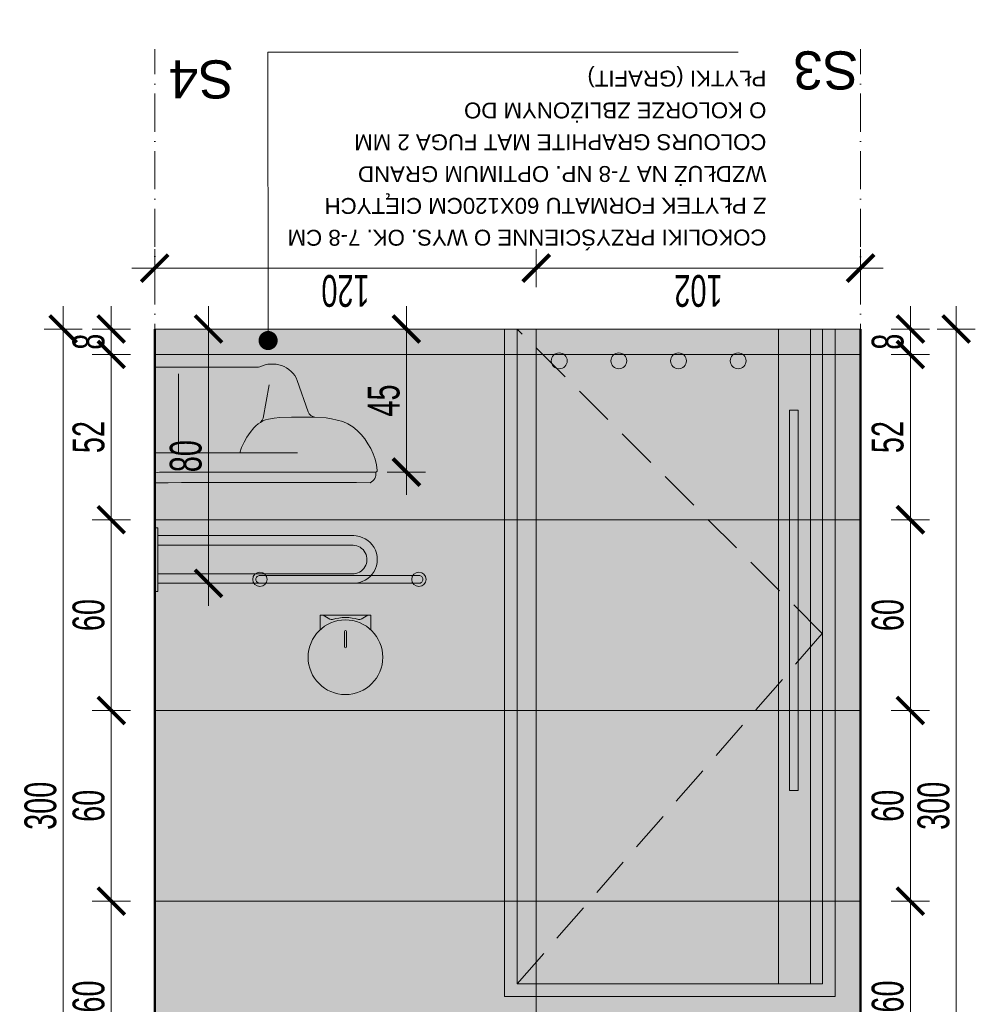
# Model space of a CAD drawing. Header units: millimetres. Extents: x -6792 to 22441, y -13430 to 4653.
# Tile 8 of 256: x -5816 to -5515, y -8624 to -8314. Entities that reach past the tile are written whole.
import ezdxf
from ezdxf import colors
from ezdxf.entities.mleader import LeaderData, LeaderLine
from ezdxf.math import Vec2, Vec3

# ---------------------------------------------------------------- set-up
doc = ezdxf.new("R2010")
doc.units = ezdxf.units.MM
for name, pattern in [('ACAD_ISO02W100', [15, 12, -3]), ('ACAD_ISO10W100', [18, 12, -3, 0, -3]), ('DASHED', [19.05, 12.7, -6.35])]:
    doc.linetypes.add(name, pattern=pattern)
for name, color, linetype, lineweight in [('_A_KOLORYSTYKA ŚCIAN', 40, 'Continuous', 5), ('_A_OPIS', 253, 'Continuous', 9), ('_A_ROZWINIĘCIA_RYSUNEK ŚCIAN', 252, 'Continuous', 15), ('_A_ROZWINIĘCIA_WYMIARY', 252, 'Continuous', 15), ('_A_WIDOK', 163, 'Continuous', 13), ('_A_ŚCIANY PROJEKTOWANE', 150, 'Continuous', 50)]:
    doc.layers.add(name, color=color, linetype=linetype, lineweight=lineweight)
doc.styles.add('DIM', font='arial.ttf', dxfattribs={"width": 0.65})
doc.styles.get("Standard").update_dxf_attribs({"font": 'arial.ttf'})
doc.dimstyles.new('BP_EU_25-50', dxfattribs={"dimtxt": 10, "dimasz": 0.8, "dimexe": 0.75, "dimexo": 1, "dimgap": 2, "dimtad": 1, "dimdec": 0, "dimzin": 9, "dimdsep": 46, "dimtxsty": 'DIM', "dimblk": 'ARCH_1', "dimcen": 0, "dimdle": 50, "dimse1": 1, "dimse2": 1, "dimclrd": 256, "dimclre": 256, "dimclrt": 256, "dimadec": 0, "dimazin": 2, "dimtfac": 1, "dimtdec": 0, "dimtix": 1, "dimtmove": 2, "dimatfit": 0, "dimfxl": 0.75, "dimtolj": 1, "dimtzin": 0, "dimlwd": 15, "dimlwe": -1, "dimarcsym": 0})

# ---------------------------------------------------------------- blocks, each defined once
blk = doc.blocks.new('A$C37823AE3')
at = {"layer": '_A_KOLORYSTYKA ŚCIAN'}
h = blk.add_hatch(color=256, dxfattribs=at)
h.dxf.hatch_style = 1
h.set_gradient(color1=(101, 101, 97), color2=(181, 181, 181), rotation=180, centered=1, tint=1)
edge = h.paths.add_edge_path()
edge.add_arc((0, 0), 2.25, 90, 450, ccw=False)
h = blk.add_hatch(color=256, dxfattribs=at)
h.dxf.hatch_style = 1
h.set_gradient(color1=(101, 101, 97), color2=(181, 181, 181), rotation=180, centered=1, tint=1)
edge = h.paths.add_edge_path(flags=16)
edge.add_arc((0, -50), 1.25, -180, -90, ccw=False)
edge.add_line((-1.25, -50), (-1.25, 0))
edge.add_arc((0, 0), 1.25, 90, 180, ccw=False)
edge.add_arc((0, 0), 1.25, 0, 90, ccw=False)
edge.add_line((1.25, 0), (1.25, -50))
edge.add_arc((0, -50), 1.25, -90, 0, ccw=False)
edge = h.paths.add_edge_path()
edge.add_arc((0, -50), 2.25, 123.749, 416.251)
edge.add_arc((0, 0), 2.25, -56.251, 236.251)
h = blk.add_hatch(color=256, dxfattribs=at)
h.dxf.hatch_style = 1
h.set_gradient(color1=(101, 101, 97), color2=(181, 181, 181), rotation=180, centered=1, tint=1)
edge = h.paths.add_edge_path()
edge.add_arc((0, -50), 2.25, -90, 270)
at = {"layer": '_A_WIDOK'}
blk.add_lwpolyline([(0, -51.25), (0, -51.25, -0.414214), (-1.25, -50), (-1.25, 0, -0.414214), (0, 1.25), (0, 1.25, -0.414214), (1.25, 0), (1.25, -50, -0.414214)], format="xyb", close=True, dxfattribs=at)
for centre in [(0, 0), (0, -50)]:
    blk.add_circle(centre, 2.25, dxfattribs=at)
blk = doc.blocks.new('A$C2B9A5C69')
at = {"layer": '_A_KOLORYSTYKA ŚCIAN'}
h = blk.add_hatch(color=256, dxfattribs=at)
h.dxf.hatch_style = 1
h.set_gradient(color1=(101, 101, 97), rotation=180, centered=1, tint=1)
edge = h.paths.add_edge_path()
edge.add_line((8, 0), (8, 4.64))
edge.add_arc((0, 13.25), 11.75, 312.9102, 587.0898)
edge.add_line((-8, 4.64), (-8, 0))
edge.add_line((-8, 0), (8, 0))
at = {"color": 0, "linetype": 'Continuous', "lineweight": 0, "extrusion": (0, 1, 0)}
for p, q in [((0.75, 25), (-0.75, 25)), ((-0.75, 25), (-0.75, 24.98)), ((0.75, 25), (0.75, 24.98)), ((-0.35, 5.15), (-0.35, 9.95)), ((0.35, 9.95), (0.35, 5.15)), ((-8, 4.64), (-8, 0)), ((8, 0), (8, 4.64)), ((-8, 0), (-7, 0)), ((-7, 0), (-4.89, 1.27)), ((7, 0), (-7, 0)), ((4.89, 1.27), (7, 0)), ((7, 0), (8, 0))]:
    blk.add_line(p, q, dxfattribs=at)
at = {"color": 0, "linetype": 'Continuous', "lineweight": 0}
blk.add_circle((0, 13.25), 11.75, dxfattribs=at)
at = {"color": 0, "linetype": 'Continuous', "lineweight": 0, "extrusion": (0, 0, -1)}
for centre, radius, start, end in [((0, 9.95), 0.35, 0, 180), ((0, 5.15), 0.35, 180, 0), ((4.37, 0.41), 1, 59.0362, 106.991), ((-4.37, 0.41), 1, 73.009, 120.9638)]:
    blk.add_arc(centre, radius, start, end, dxfattribs=at)
at = {"color": 0, "linetype": 'Continuous', "lineweight": 0}
blk.add_arc((0, 14.73), 13.97, 253.009, 286.991, dxfattribs=at)
blk = doc.blocks.new('wc bok')
at = {"true_color": 0xffffff}
h = blk.add_hatch(color=7, dxfattribs=at)
h.dxf.hatch_style = 1
h.paths.add_polyline_path([(0, 36.36), (0, 33.22), (1.47, 33.04), (2.97, 33.01), (69.51, 33.01, 0.365345), (67.75, 36.35, -0.000898)])
h = blk.add_hatch(color=7, dxfattribs=at)
h.dxf.hatch_style = 1
h.paths.add_polyline_path([(69.93, 32.73), (69.75, 32.94), (69.51, 33.01), (2.97, 33.01), (1.47, 33.04), (0, 33.22), (0, 26.99), (26.75, 26.99), (27.34, 25.28), (28.11, 23.64), (28.99, 22.03), (30, 20.52), (31.15, 19.09), (31.78, 18.46), (32.52, 17.87), (33.25, 17.38), (34.06, 16.92), (34.89, 16.61), (35.77, 16.36), (37.59, 16.05), (39.41, 15.87), (43.04, 15.73), (50.31, 15.7), (53.88, 15.98), (55.66, 16.26), (57.41, 16.64), (59.13, 17.13), (60.77, 17.87), (62.31, 18.78), (63.67, 19.9), (64.89, 21.22), (66.05, 22.59), (67.06, 24.09), (67.97, 25.63), (68.74, 27.24), (69.34, 28.95), (69.75, 30.7), (70, 32.48)])
h.paths.add_polyline_path([(30, 20.52), (28.99, 22.03), (28.11, 23.64), (27.34, 25.28), (26.75, 26.99), (0, 26.99), (0, 0), (32.69, 0), (33.11, -0.11), (33.92, -0.45), (34.76, -0.73), (35.63, -0.91), (36.5, -0.98), (37.38, -0.98), (38.25, -0.91), (39.09, -0.73), (39.93, -0.49), (40.73, -0.17), (41.5, 0.25), (42.24, 0.73), (42.9, 1.33), (43.53, 1.96), (44.06, 2.66), (44.51, 3.39), (44.86, 4.2), (48.29, 14.09), (48.6, 14.69), (49.09, 15.18), (49.69, 15.52), (50.35, 15.7), (43.04, 15.73), (39.41, 15.87), (37.59, 16.05), (35.77, 16.36), (34.89, 16.61), (34.06, 16.92), (33.25, 17.38), (32.52, 17.87), (31.78, 18.46), (31.15, 19.09)])
blk.add_line((0, 33.22), (0, 36.36))
for points in [[(0, 0), (0, 33.22), (1.47, 33.04), (2.97, 33.01)], [(50.31, 15.7), (53.88, 15.98), (55.66, 16.26), (57.41, 16.64), (59.13, 17.13), (60.77, 17.87), (62.31, 18.78), (63.67, 19.9), (64.89, 21.22), (66.05, 22.59), (67.06, 24.09), (67.97, 25.63), (68.74, 27.24), (69.34, 28.95), (69.75, 30.7), (70, 32.48), (69.93, 32.73), (69.75, 32.94), (69.51, 33.01), (2.97, 33.01)], [(44.93, 26.99), (0, 26.99)], [(7.48, 26.99), (7.48, 2.1)], [(26.75, 26.99), (27.34, 25.28), (28.11, 23.64), (28.99, 22.03), (30, 20.52), (31.15, 19.09), (31.78, 18.46), (32.52, 17.87), (33.25, 17.38), (34.06, 16.92), (34.89, 16.61), (35.77, 16.36), (37.59, 16.05), (39.41, 15.87), (43.04, 15.73), (50.31, 15.7)], [(33.36, 17.17), (33.81, 16.68), (34.09, 16.08), (36.01, 5.52)], [(50.35, 15.7), (49.69, 15.52), (49.09, 15.18), (48.6, 14.69), (48.29, 14.09), (44.86, 4.2)], [(33.11, -0.1), (33.92, -0.45), (34.76, -0.73), (35.63, -0.91), (36.5, -0.98), (37.38, -0.98), (38.25, -0.91), (39.09, -0.73), (39.93, -0.49), (40.73, -0.17), (41.5, 0.25), (42.24, 0.73), (42.9, 1.33), (43.53, 1.96), (44.06, 2.66), (44.51, 3.39), (44.86, 4.2)], [(0, 0), (32.66, 0)], [(32.69, 0), (33.11, -0.11)]]:
    blk.add_lwpolyline(points)
for centre, radius, start, end in [((34.79, 18896.23), 18859.91, 269.894313, 270.100141), ((66.65, 33.64), 2.93, 347.5953, 67.8734)]:
    blk.add_arc(centre, radius, start, end)
blk = doc.blocks.new('uchwyt łazienka')
h = blk.add_hatch(color=256)
h.dxf.hatch_style = 1
h.set_gradient(color1=(101, 101, 97), color2=(181, 181, 181), rotation=180, centered=1, tint=1)
h.paths.add_polyline_path([(-739.92, -5009.49, 0.983025), (-739.92, -5024.49), (-678.28, -5024.49), (-678.28, -5021.49), (-739.66, -5021.49, -1.002034), (-739.41, -5012.49), (-678.28, -5012.49), (-678.28, -5009.49)])
h.paths.add_polyline_path([(-678.28, -5026.91), (-677.28, -5026.91), (-677.28, -5006.91), (-678.28, -5006.91)])
edge = h.paths.add_edge_path()
edge.add_line((-678.28, -5009.49), (-739.92, -5009.49))
blk.add_lwpolyline([(-677.28, -5006.91), (-678.28, -5006.91), (-678.28, -5026.91), (-677.28, -5026.91)], close=True)
for points in [[(-678.28, -5009.49), (-739.92, -5009.49)], [(-739.68, -5012.49), (-678.28, -5012.49)], [(-678.28, -5021.49), (-739.66, -5021.49)], [(-739.92, -5024.49), (-678.28, -5024.49)]]:
    blk.add_lwpolyline(points)
for centre, radius, start, end in [((-739.79, -5016.99), 7.5, 89.0191, 270.9809), ((-739.54, -5016.99), 4.5, 88.249, 268.4818)]:
    blk.add_arc(centre, radius, start, end)
blk = doc.blocks.new('ARCH_1')
for p, q in [((0, 7.5), (0, -7.5)), ((8.92, 0), (-8.92, 0))]:
    blk.add_line(p, q)
at = {"const_width": 1.5}
blk.add_lwpolyline([(5.3, 5.3), (-5.3, -5.3)], dxfattribs=at)
blk = doc.blocks.new('*D2128')
at = {"layer": '_A_ROZWINIĘCIA_WYMIARY', "lineweight": 15, "transparency": 16777216}
blk.add_line((-5756.39, -8412.08), (-5756.39, -8490.48), dxfattribs=at)
at = {"layer": 'Defpoints', "color": 0, "transparency": 16777216}
for p in [(-5721.57, -8411.28), (-5756.39, -8491.28), (-5710.94, -8491.28)]:
    blk.add_point(p, dxfattribs=at)
at = {"layer": '_A_ROZWINIĘCIA_WYMIARY', "lineweight": 15, "transparency": 16777216, "xscale": 0.8, "yscale": 0.8, "zscale": 0.8}
for p, rotation in [((-5756.39, -8411.28), 90), ((-5756.39, -8491.28), 270)]:
    blk.add_blockref('ARCH_1', p, dxfattribs=dict(at, rotation=rotation))
at = {"layer": '_A_ROZWINIĘCIA_WYMIARY', "transparency": 16777216, "insert": (-5763.5, -8451.28), "char_height": 10, "attachment_point": 5, "rotation": 90, "style": 'DIM'}
blk.add_mtext('\\A1;80', dxfattribs=at)
blk = doc.blocks.new('*D2129')
at = {"layer": '_A_ROZWINIĘCIA_WYMIARY', "lineweight": 15, "transparency": 16777216}
blk.add_line((-5786.97, -8472.08), (-5786.97, -8530.48), dxfattribs=at)
at = {"layer": 'Defpoints', "color": 0, "transparency": 16777216}
for p in [(-5773.32, -8471.28), (-5786.97, -8531.28), (-5773.32, -8531.28)]:
    blk.add_point(p, dxfattribs=at)
at = {"layer": '_A_ROZWINIĘCIA_WYMIARY', "lineweight": 15, "transparency": 16777216, "xscale": 0.8, "yscale": 0.8, "zscale": 0.8}
for p, rotation in [((-5786.97, -8471.28), 90), ((-5786.97, -8531.28), 270)]:
    blk.add_blockref('ARCH_1', p, dxfattribs=dict(at, rotation=rotation))
at = {"layer": '_A_ROZWINIĘCIA_WYMIARY', "transparency": 16777216, "insert": (-5794.07, -8501.28), "char_height": 10, "attachment_point": 5, "rotation": 90, "style": 'DIM'}
blk.add_mtext('\\A1;60', dxfattribs=at)
blk = doc.blocks.new('*D2120')
at = {"layer": '_A_ROZWINIĘCIA_WYMIARY', "lineweight": 15, "transparency": 16777216}
blk.add_line((-5694.17, -8412.08), (-5694.17, -8455.48), dxfattribs=at)
at = {"layer": 'Defpoints', "color": 0, "transparency": 16777216}
for p in [(-5721.57, -8411.28), (-5721.61, -8456.28), (-5694.17, -8456.28)]:
    blk.add_point(p, dxfattribs=at)
at = {"layer": '_A_ROZWINIĘCIA_WYMIARY', "lineweight": 15, "transparency": 16777216, "xscale": 0.8, "yscale": 0.8, "zscale": 0.8}
for p, rotation in [((-5694.17, -8411.28), 90), ((-5694.17, -8456.28), 270)]:
    blk.add_blockref('ARCH_1', p, dxfattribs=dict(at, rotation=rotation))
at = {"layer": '_A_ROZWINIĘCIA_WYMIARY', "transparency": 16777216, "insert": (-5701.25, -8433.78), "char_height": 10, "attachment_point": 5, "rotation": 90, "style": 'DIM'}
blk.add_mtext('\\A1;45', dxfattribs=at)
blk = doc.blocks.new('*D2130')
at = {"layer": '_A_ROZWINIĘCIA_WYMIARY', "lineweight": 15, "transparency": 16777216}
for p, q in [((-5786.97, -8410.48), (-5786.97, -8409.68)), ((-5786.97, -8411.28), (-5786.97, -8419.28)), ((-5786.97, -8420.08), (-5786.97, -8420.88))]:
    blk.add_line(p, q, dxfattribs=at)
at = {"layer": 'Defpoints', "color": 0, "transparency": 16777216}
for p in [(-5773.32, -8411.28), (-5786.97, -8419.28), (-5773.32, -8419.28)]:
    blk.add_point(p, dxfattribs=at)
at = {"layer": '_A_ROZWINIĘCIA_WYMIARY', "lineweight": 15, "transparency": 16777216, "xscale": 0.8, "yscale": 0.8, "zscale": 0.8}
for p, rotation in [((-5786.97, -8411.28), 270), ((-5786.97, -8419.28), 90)]:
    blk.add_blockref('ARCH_1', p, dxfattribs=dict(at, rotation=rotation))
at = {"layer": '_A_ROZWINIĘCIA_WYMIARY', "transparency": 16777216, "insert": (-5794.07, -8415.28), "char_height": 10, "attachment_point": 5, "rotation": 90, "style": 'DIM'}
blk.add_mtext('\\A1;8', dxfattribs=at)
blk = doc.blocks.new('*D2131')
at = {"layer": '_A_ROZWINIĘCIA_WYMIARY', "lineweight": 15, "transparency": 16777216}
blk.add_line((-5786.97, -8420.08), (-5786.97, -8470.48), dxfattribs=at)
at = {"layer": 'Defpoints', "color": 0, "transparency": 16777216}
for p in [(-5773.32, -8419.28), (-5786.97, -8471.28), (-5773.32, -8471.28)]:
    blk.add_point(p, dxfattribs=at)
at = {"layer": '_A_ROZWINIĘCIA_WYMIARY', "lineweight": 15, "transparency": 16777216, "xscale": 0.8, "yscale": 0.8, "zscale": 0.8}
for p, rotation in [((-5786.97, -8419.28), 90), ((-5786.97, -8471.28), 270)]:
    blk.add_blockref('ARCH_1', p, dxfattribs=dict(at, rotation=rotation))
at = {"layer": '_A_ROZWINIĘCIA_WYMIARY', "transparency": 16777216, "insert": (-5794.07, -8445.28), "char_height": 10, "attachment_point": 5, "rotation": 90, "style": 'DIM'}
blk.add_mtext('\\A1;52', dxfattribs=at)
blk = doc.blocks.new('*D2133')
at = {"layer": '_A_ROZWINIĘCIA_WYMIARY', "lineweight": 15, "transparency": 16777216}
blk.add_line((-5786.97, -8532.08), (-5786.97, -8590.48), dxfattribs=at)
at = {"layer": 'Defpoints', "color": 0, "transparency": 16777216}
for p in [(-5773.32, -8531.28), (-5786.97, -8591.28), (-5773.32, -8591.28)]:
    blk.add_point(p, dxfattribs=at)
at = {"layer": '_A_ROZWINIĘCIA_WYMIARY', "lineweight": 15, "transparency": 16777216, "xscale": 0.8, "yscale": 0.8, "zscale": 0.8}
for p, rotation in [((-5786.97, -8531.28), 90), ((-5786.97, -8591.28), 270)]:
    blk.add_blockref('ARCH_1', p, dxfattribs=dict(at, rotation=rotation))
at = {"layer": '_A_ROZWINIĘCIA_WYMIARY', "transparency": 16777216, "insert": (-5794.07, -8561.28), "char_height": 10, "attachment_point": 5, "rotation": 90, "style": 'DIM'}
blk.add_mtext('\\A1;60', dxfattribs=at)
blk = doc.blocks.new('*D2134')
at = {"layer": '_A_ROZWINIĘCIA_WYMIARY', "lineweight": 15, "transparency": 16777216}
blk.add_line((-5786.97, -8592.08), (-5786.97, -8650.48), dxfattribs=at)
at = {"layer": 'Defpoints', "color": 0, "transparency": 16777216}
for p in [(-5773.32, -8591.28), (-5786.97, -8651.28), (-5773.32, -8651.28)]:
    blk.add_point(p, dxfattribs=at)
at = {"layer": '_A_ROZWINIĘCIA_WYMIARY', "lineweight": 15, "transparency": 16777216, "xscale": 0.8, "yscale": 0.8, "zscale": 0.8}
for p, rotation in [((-5786.97, -8591.28), 90), ((-5786.97, -8651.28), 270)]:
    blk.add_blockref('ARCH_1', p, dxfattribs=dict(at, rotation=rotation))
at = {"layer": '_A_ROZWINIĘCIA_WYMIARY', "transparency": 16777216, "insert": (-5794.07, -8621.28), "char_height": 10, "attachment_point": 5, "rotation": 90, "style": 'DIM'}
blk.add_mtext('\\A1;60', dxfattribs=at)
blk = doc.blocks.new('*D2121')
at = {"layer": '_A_ROZWINIĘCIA_WYMIARY', "lineweight": 15, "transparency": 16777216}
blk.add_line((-5802.09, -8412.08), (-5802.09, -8710.48), dxfattribs=at)
at = {"layer": 'Defpoints', "color": 0, "transparency": 16777216}
for p in [(-5773.32, -8411.28), (-5802.09, -8711.28), (-5773.32, -8711.28)]:
    blk.add_point(p, dxfattribs=at)
at = {"layer": '_A_ROZWINIĘCIA_WYMIARY', "lineweight": 15, "transparency": 16777216, "xscale": 0.8, "yscale": 0.8, "zscale": 0.8}
for p, rotation in [((-5802.09, -8411.28), 90), ((-5802.09, -8711.28), 270)]:
    blk.add_blockref('ARCH_1', p, dxfattribs=dict(at, rotation=rotation))
at = {"layer": '_A_ROZWINIĘCIA_WYMIARY', "transparency": 16777216, "insert": (-5809.2, -8561.28), "char_height": 10, "attachment_point": 5, "rotation": 90, "style": 'DIM'}
blk.add_mtext('\\A1;300', dxfattribs=at)
blk = doc.blocks.new('*D2122')
at = {"layer": '_A_ROZWINIĘCIA_WYMIARY', "lineweight": 15, "transparency": 16777216}
blk.add_line((-5535.67, -8420.08), (-5535.67, -8470.48), dxfattribs=at)
at = {"layer": 'Defpoints', "color": 0, "transparency": 16777216}
for p in [(-5551.32, -8419.28), (-5551.32, -8471.28), (-5535.67, -8471.28)]:
    blk.add_point(p, dxfattribs=at)
at = {"layer": '_A_ROZWINIĘCIA_WYMIARY', "lineweight": 15, "transparency": 16777216, "xscale": 0.8, "yscale": 0.8, "zscale": 0.8}
for p, rotation in [((-5535.67, -8419.28), 90), ((-5535.67, -8471.28), 270)]:
    blk.add_blockref('ARCH_1', p, dxfattribs=dict(at, rotation=rotation))
at = {"layer": '_A_ROZWINIĘCIA_WYMIARY', "transparency": 16777216, "insert": (-5542.77, -8445.28), "char_height": 10, "attachment_point": 5, "rotation": 90, "style": 'DIM'}
blk.add_mtext('\\A1;52', dxfattribs=at)
blk = doc.blocks.new('*D2123')
at = {"layer": '_A_ROZWINIĘCIA_WYMIARY', "lineweight": 15, "transparency": 16777216}
blk.add_line((-5535.67, -8472.08), (-5535.67, -8530.48), dxfattribs=at)
at = {"layer": 'Defpoints', "color": 0, "transparency": 16777216}
for p in [(-5551.32, -8471.28), (-5551.32, -8531.28), (-5535.67, -8531.28)]:
    blk.add_point(p, dxfattribs=at)
at = {"layer": '_A_ROZWINIĘCIA_WYMIARY', "lineweight": 15, "transparency": 16777216, "xscale": 0.8, "yscale": 0.8, "zscale": 0.8}
for p, rotation in [((-5535.67, -8471.28), 90), ((-5535.67, -8531.28), 270)]:
    blk.add_blockref('ARCH_1', p, dxfattribs=dict(at, rotation=rotation))
at = {"layer": '_A_ROZWINIĘCIA_WYMIARY', "transparency": 16777216, "insert": (-5542.77, -8501.28), "char_height": 10, "attachment_point": 5, "rotation": 90, "style": 'DIM'}
blk.add_mtext('\\A1;60', dxfattribs=at)
blk = doc.blocks.new('*D2124')
at = {"layer": '_A_ROZWINIĘCIA_WYMIARY', "lineweight": 15, "transparency": 16777216}
blk.add_line((-5535.67, -8532.08), (-5535.67, -8590.48), dxfattribs=at)
at = {"layer": 'Defpoints', "color": 0, "transparency": 16777216}
for p in [(-5551.32, -8531.28), (-5551.32, -8591.28), (-5535.67, -8591.28)]:
    blk.add_point(p, dxfattribs=at)
at = {"layer": '_A_ROZWINIĘCIA_WYMIARY', "lineweight": 15, "transparency": 16777216, "xscale": 0.8, "yscale": 0.8, "zscale": 0.8}
for p, rotation in [((-5535.67, -8531.28), 90), ((-5535.67, -8591.28), 270)]:
    blk.add_blockref('ARCH_1', p, dxfattribs=dict(at, rotation=rotation))
at = {"layer": '_A_ROZWINIĘCIA_WYMIARY', "transparency": 16777216, "insert": (-5542.77, -8561.28), "char_height": 10, "attachment_point": 5, "rotation": 90, "style": 'DIM'}
blk.add_mtext('\\A1;60', dxfattribs=at)
blk = doc.blocks.new('*D2125')
at = {"layer": '_A_ROZWINIĘCIA_WYMIARY', "lineweight": 15, "transparency": 16777216}
blk.add_line((-5535.67, -8592.08), (-5535.67, -8650.48), dxfattribs=at)
at = {"layer": 'Defpoints', "color": 0, "transparency": 16777216}
for p in [(-5551.32, -8591.28), (-5551.32, -8651.28), (-5535.67, -8651.28)]:
    blk.add_point(p, dxfattribs=at)
at = {"layer": '_A_ROZWINIĘCIA_WYMIARY', "lineweight": 15, "transparency": 16777216, "xscale": 0.8, "yscale": 0.8, "zscale": 0.8}
for p, rotation in [((-5535.67, -8591.28), 90), ((-5535.67, -8651.28), 270)]:
    blk.add_blockref('ARCH_1', p, dxfattribs=dict(at, rotation=rotation))
at = {"layer": '_A_ROZWINIĘCIA_WYMIARY', "transparency": 16777216, "insert": (-5542.77, -8621.28), "char_height": 10, "attachment_point": 5, "rotation": 90, "style": 'DIM'}
blk.add_mtext('\\A1;60', dxfattribs=at)
blk = doc.blocks.new('*D2127')
at = {"layer": '_A_ROZWINIĘCIA_WYMIARY', "lineweight": 15, "transparency": 16777216}
blk.add_line((-5521.25, -8412.08), (-5521.25, -8710.48), dxfattribs=at)
at = {"layer": 'Defpoints', "color": 0, "transparency": 16777216}
for p in [(-5551.32, -8411.28), (-5551.32, -8711.28), (-5521.25, -8711.28)]:
    blk.add_point(p, dxfattribs=at)
at = {"layer": '_A_ROZWINIĘCIA_WYMIARY', "lineweight": 15, "transparency": 16777216, "xscale": 0.8, "yscale": 0.8, "zscale": 0.8}
for p, rotation in [((-5521.25, -8411.28), 90), ((-5521.25, -8711.28), 270)]:
    blk.add_blockref('ARCH_1', p, dxfattribs=dict(at, rotation=rotation))
at = {"layer": '_A_ROZWINIĘCIA_WYMIARY', "transparency": 16777216, "insert": (-5528.36, -8561.28), "char_height": 10, "attachment_point": 5, "rotation": 90, "style": 'DIM'}
blk.add_mtext('\\A1;300', dxfattribs=at)
blk = doc.blocks.new('_Dot')
at = {"color": 0, "linetype": 'ByBlock', "lineweight": -2}
blk.add_line((-0.5, 0), (-1, 0), dxfattribs=at)
at = {"color": 0, "linetype": 'ByBlock', "const_width": 0.5}
blk.add_lwpolyline([(-0.25, 0, 1), (0.25, 0, 1)], format="xyb", close=True, dxfattribs=at)
blk = doc.blocks.new('DRZWI_WEWN_WC')
at = {"true_color": 0x656561}
h = blk.add_hatch(color=251, dxfattribs=at)
h.dxf.hatch_style = 1
h.paths.add_polyline_path([(0, 0), (0, 210), (104, 210), (104, 0), (100, 0), (100, 206), (4, 206), (4, 0)])
h = blk.add_hatch(color=251, dxfattribs=at)
h.dxf.hatch_style = 1
h.paths.add_polyline_path([(4, 206), (86.23, 206), (86.23, 0), (4, 0)])
h = blk.add_hatch(color=256)
h.dxf.hatch_style = 1
h.set_gradient(color1=(101, 101, 97), color2=(181, 181, 181), rotation=90, centered=1, tint=1)
h.paths.add_polyline_path([(86.23, 206), (96.23, 206), (96.23, 0), (86.23, 0)])
h = blk.add_hatch(color=251, dxfattribs=at)
h.dxf.hatch_style = 1
h.paths.add_polyline_path([(96.23, 206), (100, 206), (100, 0), (96.23, 0)])
h = blk.add_hatch(color=256)
h.dxf.hatch_style = 1
h.set_gradient(color1=(101, 101, 97), color2=(207, 207, 207), rotation=270, centered=1, tint=1)
h.paths.add_polyline_path([(92.34, 25.54), (89.63, 25.54), (89.63, 145.15), (92.34, 145.15)])
at = {"true_color": 0xffffff}
h = blk.add_hatch(color=7, dxfattribs=at)
h.dxf.hatch_style = 1
edge = h.paths.add_edge_path()
edge.add_arc((17.23, 10), 2.5, 0, 360)
h = blk.add_hatch(color=7, dxfattribs=at)
h.dxf.hatch_style = 1
edge = h.paths.add_edge_path()
edge.add_arc((35.98, 10), 2.5, 0, 360)
h = blk.add_hatch(color=7, dxfattribs=at)
h.dxf.hatch_style = 1
edge = h.paths.add_edge_path()
edge.add_arc((54.73, 10), 2.5, 0, 360)
h = blk.add_hatch(color=7, dxfattribs=at)
h.dxf.hatch_style = 1
edge = h.paths.add_edge_path()
edge.add_arc((73.48, 10), 2.5, 0, 360)
at = {"color": 250}
for p, q in [((0, 210), (104, 210)), ((86.23, 0), (86.23, 206)), ((96.23, 0), (96.23, 206))]:
    blk.add_line(p, q, dxfattribs=at)
at = {"linetype": 'DASHED'}
for p, q in [((4, 206), (99.95, 95.77)), ((99.95, 95.77), (4, 0))]:
    blk.add_line(p, q, dxfattribs=at)
at = {"color": 250}
for points in [[(104, 210), (0, 210), (0, 0), (104, 0)], [(100, 206), (4, 206), (4, 0), (100, 0)]]:
    blk.add_lwpolyline(points, close=True, dxfattribs=at)
blk.add_lwpolyline([(0, 0), (0, 210), (104, 210), (104, 0), (100, 0), (100, 206), (4, 206), (4, 0), (0, 0)])
for points in [[(4, 206), (86.23, 206), (86.23, 0), (4, 0)], [(86.23, 206), (96.23, 206), (96.23, 0), (86.23, 0)], [(96.23, 206), (100, 206), (100, 0), (96.23, 0)], [(92.34, 25.54), (89.63, 25.54), (89.63, 145.15), (92.34, 145.15)]]:
    blk.add_lwpolyline(points, close=True)
for centre in [(17.23, 10), (35.98, 10), (35.98, 10), (54.73, 10), (54.73, 10), (73.48, 10), (73.48, 10)]:
    blk.add_circle(centre, 2.5, dxfattribs=at)
blk = doc.blocks.new('*D3122')
at = {"layer": '_A_ROZWINIĘCIA_WYMIARY', "lineweight": 15, "transparency": 16777216}
for p, q in [((-5535.67, -8410.48), (-5535.67, -8409.68)), ((-5535.67, -8419.28), (-5535.67, -8411.28)), ((-5535.67, -8420.08), (-5535.67, -8420.88))]:
    blk.add_line(p, q, dxfattribs=at)
at = {"layer": 'Defpoints', "color": 0, "transparency": 16777216}
for p in [(-5551.32, -8411.28), (-5535.67, -8411.28), (-5551.32, -8419.28)]:
    blk.add_point(p, dxfattribs=at)
at = {"layer": '_A_ROZWINIĘCIA_WYMIARY', "lineweight": 15, "transparency": 16777216, "xscale": 0.8, "yscale": 0.8, "zscale": 0.8}
for p, rotation in [((-5535.67, -8411.28), 270), ((-5535.67, -8419.28), 90)]:
    blk.add_blockref('ARCH_1', p, dxfattribs=dict(at, rotation=rotation))
at = {"layer": '_A_ROZWINIĘCIA_WYMIARY', "transparency": 16777216, "insert": (-5542.77, -8415.28), "char_height": 10, "attachment_point": 5, "rotation": 90, "style": 'DIM'}
blk.add_mtext('\\A1;8', dxfattribs=at)
blk = doc.blocks.new('*D3123')
at = {"layer": '_A_ROZWINIĘCIA_WYMIARY', "lineweight": 15, "transparency": 16777216}
blk.add_line((-5772.52, -8392.11), (-5654.12, -8392.11), dxfattribs=at)
at = {"layer": 'Defpoints', "color": 0, "transparency": 16777216}
for p in [(-5653.32, -8392.11), (-5773.32, -8411.28), (-5653.32, -8411.28)]:
    blk.add_point(p, dxfattribs=at)
at = {"layer": '_A_ROZWINIĘCIA_WYMIARY', "lineweight": 15, "transparency": 16777216, "xscale": 0.8, "yscale": 0.8, "zscale": 0.8, "rotation": 180}
blk.add_blockref('ARCH_1', (-5773.32, -8392.11), dxfattribs=at)
at = {"layer": '_A_ROZWINIĘCIA_WYMIARY', "lineweight": 15, "transparency": 16777216, "xscale": 0.8, "yscale": 0.8, "zscale": 0.8}
blk.add_blockref('ARCH_1', (-5653.32, -8392.11), dxfattribs=at)
at = {"layer": '_A_ROZWINIĘCIA_WYMIARY', "transparency": 16777216, "insert": (-5713.32, -8399.22), "char_height": 10, "attachment_point": 5, "rotation": 180, "style": 'DIM'}
blk.add_mtext('\\A1;120', dxfattribs=at)
blk = doc.blocks.new('*D3124')
at = {"layer": '_A_ROZWINIĘCIA_WYMIARY', "lineweight": 15, "transparency": 16777216}
blk.add_line((-5652.52, -8392.11), (-5552.12, -8392.11), dxfattribs=at)
at = {"layer": 'Defpoints', "color": 0, "transparency": 16777216}
for p in [(-5551.32, -8392.11), (-5653.32, -8411.28), (-5551.32, -8411.28)]:
    blk.add_point(p, dxfattribs=at)
at = {"layer": '_A_ROZWINIĘCIA_WYMIARY', "lineweight": 15, "transparency": 16777216, "xscale": 0.8, "yscale": 0.8, "zscale": 0.8, "rotation": 180}
blk.add_blockref('ARCH_1', (-5653.32, -8392.11), dxfattribs=at)
at = {"layer": '_A_ROZWINIĘCIA_WYMIARY', "lineweight": 15, "transparency": 16777216, "xscale": 0.8, "yscale": 0.8, "zscale": 0.8}
blk.add_blockref('ARCH_1', (-5551.32, -8392.11), dxfattribs=at)
at = {"layer": '_A_ROZWINIĘCIA_WYMIARY', "transparency": 16777216, "insert": (-5602.32, -8399.22), "char_height": 10, "attachment_point": 5, "rotation": 180, "style": 'DIM'}
blk.add_mtext('\\A1;102', dxfattribs=at)

msp = doc.modelspace()

# ---------------------------------------------------------------- hatches: boundary and pattern name
at = {"layer": '_A_KOLORYSTYKA ŚCIAN'}
msp.add_hatch(color=251, dxfattribs=at).paths.add_polyline_path([(-5551.32, -8419.284), (-5551.32, -8411.284), (-5773.32, -8411.284), (-5773.32, -8419.284)])
at = {"layer": '_A_ROZWINIĘCIA_RYSUNEK ŚCIAN', "true_color": 0xddccbb}
h = msp.add_hatch(color=254, dxfattribs=at)
h.dxf.hatch_style = 1
h.paths.add_polyline_path([(-5551.32, -8711.284), (-5551.32, -8419.284), (-5773.32, -8419.284), (-5773.32, -8711.284)])

# ---------------------------------------------------------------- linework, layer by layer
at = {"layer": '_A_OPIS', "linetype": 'ACAD_ISO10W100'}
for points in [[(-5773.32, -8747.421), (-5773.32, -8323.284)], [(-5551.32, -8747.422), (-5551.32, -8323.286)]]:
    msp.add_lwpolyline(points, dxfattribs=at)
at = {"layer": '_A_ROZWINIĘCIA_RYSUNEK ŚCIAN'}
for points in [[(-5653.32, -8411.284), (-5773.32, -8411.284), (-5773.32, -8419.284), (-5653.32, -8419.284)], [(-5653.32, -8411.284), (-5551.32, -8411.284), (-5551.32, -8419.284), (-5653.32, -8419.284)], [(-5653.32, -8471.284), (-5773.32, -8471.284), (-5773.32, -8419.284), (-5653.32, -8419.284)], [(-5653.32, -8471.284), (-5551.32, -8471.284), (-5551.32, -8419.284), (-5653.32, -8419.284)], [(-5653.32, -8531.284), (-5773.32, -8531.284), (-5773.32, -8471.284), (-5653.32, -8471.284)], [(-5653.32, -8531.284), (-5551.32, -8531.284), (-5551.32, -8471.284), (-5653.32, -8471.284)], [(-5653.32, -8591.284), (-5773.32, -8591.284), (-5773.32, -8531.284), (-5653.32, -8531.284)], [(-5653.32, -8591.284), (-5551.32, -8591.284), (-5551.32, -8531.284), (-5653.32, -8531.284)], [(-5653.32, -8651.284), (-5773.32, -8651.284), (-5773.32, -8591.284), (-5653.32, -8591.284)], [(-5653.32, -8651.284), (-5551.32, -8651.284), (-5551.32, -8591.284), (-5653.32, -8591.284)]]:
    msp.add_lwpolyline(points, close=True, dxfattribs=at)
at = {"layer": '_A_WIDOK'}
msp.add_lwpolyline([(-5551.32, -8411.284), (-5773.32, -8411.284)], dxfattribs=at)
at = {"layer": '_A_ŚCIANY PROJEKTOWANE'}
for points in [[(-5773.32, -8411.284), (-5773.32, -8711.284)], [(-5551.32, -8411.284), (-5551.32, -8711.284)]]:
    msp.add_lwpolyline(points, dxfattribs=at)

# ---------------------------------------------------------------- block references
at = {"layer": '_A_ROZWINIĘCIA_RYSUNEK ŚCIAN', "xscale": -1, "rotation": 180}
msp.add_blockref('DRZWI_WEWN_WC', (-5663.32, -8411.284), dxfattribs=at)
at = {"layer": '_A_WIDOK', "xscale": -1, "rotation": 180}
for name, p in [('wc bok', (-5773.32, -8423.277)), ('A$C2B9A5C69', (-5713.32, -8501.284))]:
    msp.add_blockref(name, p, dxfattribs=at)
at = {"layer": '_A_WIDOK', "rotation": 180}
msp.add_blockref('uchwyt łazienka', (-6450.599, -13500.776), dxfattribs=at)
at = {"layer": '_A_WIDOK', "color": 1, "xscale": -1, "rotation": 270}
msp.add_blockref('A$C37823AE3', (-5690.23, -8490.034), dxfattribs=at)

# ---------------------------------------------------------------- texts
at = {"layer": '_A_OPIS', "linetype": 'ACAD_ISO02W100', "char_height": 12, "attachment_point": 3, "rotation": 180}
for s, insert in [('S3', (-5572.531, -8335.919)), ('S4', (-5768.896, -8338.748))]:
    msp.add_mtext_dynamic_manual_height_columns(s, width=46.3498, gutter_width=40, heights=[0], dxfattribs=dict(at, insert=insert))

# ---------------------------------------------------------------- dimensions: what is measured, and where the dimension line sits
at = {"layer": '_A_ROZWINIĘCIA_WYMIARY'}
for base, p1, p2, angle, picture, middle in [((-5653.32, -8392.111), (-5773.32, -8411.284), (-5653.32, -8411.284), 180, '*D3123', (-5713.32, -8399.216)), ((-5551.32, -8392.111), (-5653.32, -8411.284), (-5551.32, -8411.284), 180, '*D3124', (-5602.32, -8399.216)), ((-5802.094, -8711.284), (-5773.32, -8411.284), (-5773.32, -8711.284), 270, '*D2121', (-5809.203, -8561.284)), ((-5786.966, -8419.284), (-5773.32, -8411.284), (-5773.32, -8419.284), 270, '*D2130', (-5794.071, -8415.284)), ((-5756.392, -8491.284), (-5721.57, -8411.284), (-5710.936, -8491.284), 270, '*D2128', (-5763.498, -8451.284)), ((-5694.166, -8456.284), (-5721.57, -8411.284), (-5721.613, -8456.284), 270, '*D2120', (-5701.252, -8433.784)), ((-5535.668, -8411.284), (-5551.32, -8419.284), (-5551.32, -8411.284), 270, '*D3122', (-5542.774, -8415.284)), ((-5786.966, -8471.284), (-5773.32, -8419.284), (-5773.32, -8471.284), 270, '*D2131', (-5794.071, -8445.284)), ((-5786.966, -8531.284), (-5773.32, -8471.284), (-5773.32, -8531.284), 270, '*D2129', (-5794.071, -8501.284)), ((-5786.966, -8591.284), (-5773.32, -8531.284), (-5773.32, -8591.284), 270, '*D2133', (-5794.071, -8561.284)), ((-5786.966, -8651.284), (-5773.32, -8591.284), (-5773.32, -8651.284), 270, '*D2134', (-5794.071, -8621.284))]:
    dim = msp.add_linear_dim(base=base, p1=p1, p2=p2, angle=angle, dimstyle='BP_EU_25-50', dxfattribs=at)
    dim.commit()
    dim.dimension.update_dxf_attribs({"geometry": picture, "text_midpoint": middle})
at = {"layer": '_A_ROZWINIĘCIA_WYMIARY', "color": 3}
for base, p1, p2, picture, middle in [((-5521.254, -8711.284), (-5551.32, -8411.284), (-5551.32, -8711.284), '*D2127', (-5528.363, -8561.284)), ((-5535.668, -8471.284), (-5551.32, -8419.284), (-5551.32, -8471.284), '*D2122', (-5542.774, -8445.284)), ((-5535.668, -8531.284), (-5551.32, -8471.284), (-5551.32, -8531.284), '*D2123', (-5542.774, -8501.284)), ((-5535.668, -8591.284), (-5551.32, -8531.284), (-5551.32, -8591.284), '*D2124', (-5542.774, -8561.284)), ((-5535.668, -8651.284), (-5551.32, -8591.284), (-5551.32, -8651.284), '*D2125', (-5542.774, -8621.284))]:
    dim = msp.add_linear_dim(base=base, p1=p1, p2=p2, angle=270, dimstyle='BP_EU_25-50', dxfattribs=at)
    dim.commit()
    dim.dimension.update_dxf_attribs({"geometry": picture, "text_midpoint": middle})

# ---------------------------------------------------------------- leaders
at = {"layer": '_A_OPIS', "linetype": 'ByBlock'}
ml = msp.add_multileader_mtext('Standard', dxfattribs=at)
ml.set_content('COKOLIKI PRZYŚCIENNE O WYS. OK. 7-8 CM\\PZ PŁYTEK FORMATU 60X120CM CIĘTYCH\\PWZDŁUŻ NA 7-8 NP. OPTIMUM GRAND\\PCOLOURS GRAPHITE MAT FUGA 2 MM\\PO KOLORZE ZBLIŻONYM DO\\PPŁYTKI (GRAFIT)', color=256)
ml.set_leader_properties(color=256, linetype='ByLayer', lineweight=-1)
ml.set_arrow_properties(name='DOT')
ml.build(insert=Vec2(0, 0))
ml.multileader.update_dxf_attribs({"text_left_attachment_type": 6, "text_right_attachment_type": 5, "dogleg_length": 3, "arrow_head_size": 6})
ctx = ml.context
ctx.base_point, ctx.char_height, ctx.arrow_head_size, ctx.plane_origin, ctx.plane_x_axis, ctx.plane_y_axis = Vec3(-5578.936, -8378.512), 5, 6, Vec3(-5738.009, -7831.143), Vec3(-0.9999998, -0.0006295), Vec3(0.0006295, -0.9999998)
ctx.left_attachment, ctx.right_attachment = 6, 5
notes = []
notes.append((ctx, [(0, (1, 1, 0), (-5737.702, -8324.23), (0.9999998, 0.0006295), 5.014, [(0, [(-5737.642, -8414.903)], 0, [])])]))
ctx.mtext.insert, ctx.mtext.text_direction, ctx.mtext.rotation, ctx.mtext.line_spacing_factor, ctx.mtext.flow_direction = Vec3(-5580.932, -8384.984), Vec3(-0.9999998, -0.0006295), 3.1422222, 1.2, 5
for ctx, leaders in notes:
    for number, flags, end, landing, length, lines in leaders:
        leader = LeaderData()
        leader.index, (leader.has_last_leader_line, leader.has_dogleg_vector, leader.attachment_direction) = number, flags
        leader.last_leader_point, leader.dogleg_vector, leader.dogleg_length = Vec3(end), Vec3(landing), length
        for number, points, colour, breaks in lines:
            line = LeaderLine()
            line.index, line.vertices, line.color, line.breaks = number, Vec3.list(points), colors.encode_raw_color(colour), breaks
            leader.lines.append(line)
        ctx.leaders.append(leader)

doc.saveas('drawing.dxf')
